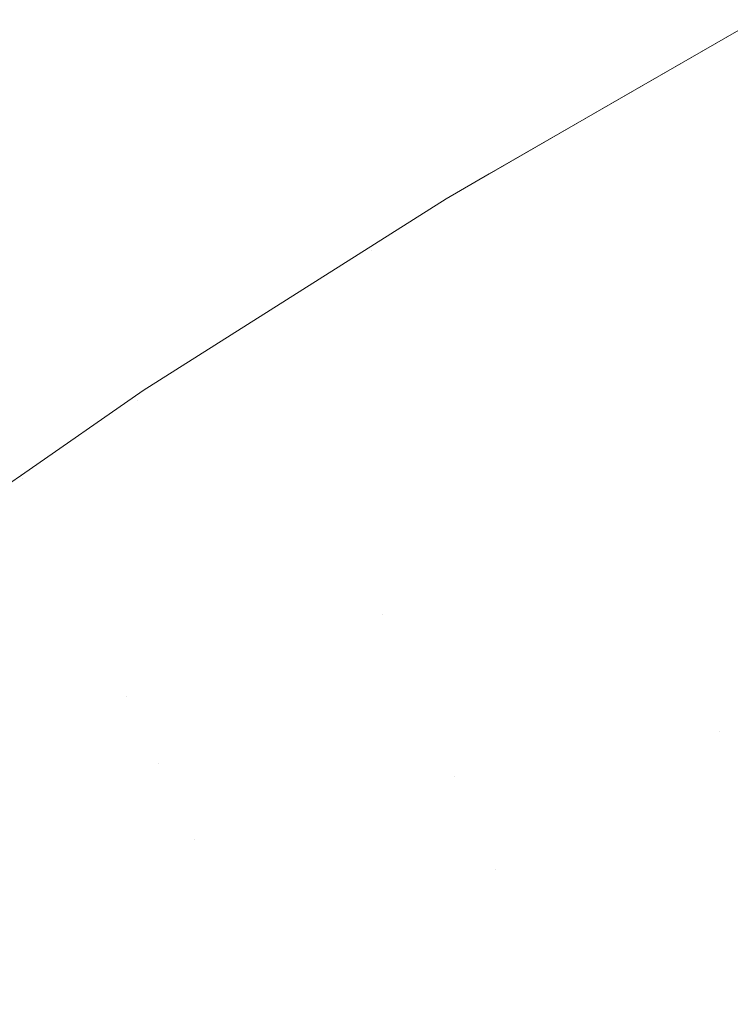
# Model space of a CAD drawing. Header units: centimetres. Extents: x -21.6 to 22.7, y 4.2 to 6.
# Tile 61 of 256: x -21.54467 to -21.53813, y 5.98215 to 5.99121. Entities that reach past the tile are written whole.
import ezdxf

# ---------------------------------------------------------------- set-up
doc = ezdxf.new("R2010")
doc.units = ezdxf.units.CM
doc.header["$LTSCALE"] = 2.54
doc.layers.add('Lucido design-1', color=7, linetype='Continuous')

# ---------------------------------------------------------------- blocks, each defined once
blk = doc.blocks.new('Gruppo-3-1')
at = {"color": 7, "linetype": 'Continuous', "lineweight": 9}
for points, invisible_edges in [([(-21.5381207, 5.9910676, -2276.3206076), (-21.5378895, 5.9912084, -2276.32217), (-21.54035, 5.9897905, -2276.32217), (-21.5403496, 5.9897868, -2276.3206076)], 13), ([(-21.54035, 5.9897905, -2276.32217), (-21.5378895, 5.9912084, -2276.92217), (-21.5392367, 5.990432, -2276.92217)], 9), ([(-21.54035, 5.9897905, -2276.32217), (-21.5378895, 5.9912084, -2276.32217), (-21.5378895, 5.9912084, -2276.92217)], 10), ([(-21.5392367, 5.990432, -2276.92217), (-21.5378895, 5.9912084, -2276.92217), (-21.538108, 5.9910344, -2276.9252942), (-21.5392279, 5.9904031, -2276.9252942)], 14), ([(-21.5403496, 5.9897868, -2276.3206076), (-21.5403361, 5.989754, -2276.3190457), (-21.538108, 5.9910344, -2276.3190457), (-21.5381207, 5.9910676, -2276.3206076)], 15), ([(-21.5380869, 5.990979, -2276.317485), (-21.538108, 5.9910344, -2276.3190457), (-21.5403361, 5.989754, -2276.3190457), (-21.5403136, 5.9896994, -2276.317485)], 15), ([(-21.5403136, 5.9896994, -2276.317485), (-21.5402821, 5.9896229, -2276.3159261), (-21.5380573, 5.9909014, -2276.3159261), (-21.5380869, 5.990979, -2276.317485)], 15), ([(-21.5392279, 5.9904031, -2276.9252942), (-21.538108, 5.9910344, -2276.9252942), (-21.5380573, 5.9909014, -2276.9284139), (-21.5391755, 5.9902711, -2276.9284139)], 15), ([(-21.5380192, 5.9908019, -2276.3143694), (-21.5380573, 5.9909014, -2276.3159261), (-21.5402821, 5.9896229, -2276.3159261), (-21.5402416, 5.9895248, -2276.3143694)], 15), ([(-21.5391755, 5.9902711, -2276.9284139), (-21.5380573, 5.9909014, -2276.9284139), (-21.5379728, 5.9906803, -2276.9315244), (-21.5390883, 5.9900515, -2276.9315244)], 15), ([(-21.5402416, 5.9895248, -2276.3143694), (-21.5401922, 5.9894049, -2276.3128155), (-21.5379728, 5.9906803, -2276.3128155), (-21.5380192, 5.9908019, -2276.3143694)], 15), ([(-21.537918, 5.9905368, -2276.3112651), (-21.5379728, 5.9906803, -2276.3128155), (-21.5401922, 5.9894049, -2276.3128155), (-21.5401339, 5.9892635, -2276.3112651)], 15), ([(-21.5390883, 5.9900515, -2276.9315244), (-21.5379728, 5.9906803, -2276.9315244), (-21.5378549, 5.9903716, -2276.9346213), (-21.5389666, 5.9897449, -2276.9346213)], 15), ([(-21.5401339, 5.9892635, -2276.3112651), (-21.5400667, 5.9891006, -2276.3097186), (-21.5378549, 5.9903716, -2276.3097186), (-21.537918, 5.9905368, -2276.3112651)], 15), ([(-21.5392367, 5.990432, -2276.92217), (-21.5407484, 5.9895609, -2276.92217), (-21.5407484, 5.9895609, -2276.32217), (-21.54035, 5.9897905, -2276.32217)], 10), ([(-21.5392279, 5.9904031, -2276.9252942), (-21.5403361, 5.989754, -2276.9252942), (-21.5407484, 5.9895609, -2276.92217), (-21.5392367, 5.990432, -2276.92217)], 11), ([(-21.5391755, 5.9902711, -2276.9284139), (-21.5402821, 5.9896229, -2276.9284139), (-21.5403361, 5.989754, -2276.9252942), (-21.5392279, 5.9904031, -2276.9252942)], 15), ([(-21.5377835, 5.9901847, -2276.3081767), (-21.5378549, 5.9903716, -2276.3097186), (-21.5400667, 5.9891006, -2276.3097186), (-21.5399908, 5.9889163, -2276.3081767)], 15), ([(-21.5389666, 5.9897449, -2276.9346213), (-21.5378549, 5.9903716, -2276.9346213), (-21.5377039, 5.9899763, -2276.9377002), (-21.5388108, 5.9893523, -2276.9377002)], 15), ([(-21.5390883, 5.9900515, -2276.9315244), (-21.5401922, 5.9894049, -2276.9315244), (-21.5402821, 5.9896229, -2276.9284139), (-21.5391755, 5.9902711, -2276.9284139)], 15), ([(-21.5399908, 5.9889163, -2276.3081767), (-21.5399061, 5.9887108, -2276.3066398), (-21.5377039, 5.9899763, -2276.3066398), (-21.5377835, 5.9901847, -2276.3081767)], 15), ([(-21.5389666, 5.9897449, -2276.9346213), (-21.5400667, 5.9891006, -2276.9346213), (-21.5401922, 5.9894049, -2276.9315244), (-21.5390883, 5.9900515, -2276.9315244)], 15), ([(-21.5376162, 5.9897464, -2276.3051085), (-21.5377039, 5.9899763, -2276.3066398), (-21.5399061, 5.9887108, -2276.3066398), (-21.5398127, 5.9884842, -2276.3051085)], 15), ([(-21.5388108, 5.9893523, -2276.9377002), (-21.5377039, 5.9899763, -2276.9377002), (-21.5375203, 5.9894954, -2276.9407566), (-21.5386212, 5.9888748, -2276.9407566)], 15), ([(-21.5403496, 5.9897868, -2276.3206076), (-21.54035, 5.9897905, -2276.32217), (-21.5407484, 5.9895609, -2276.32217)], 9), ([(-21.5425308, 5.9884365, -2276.3206076), (-21.5425165, 5.9884042, -2276.3190457), (-21.5403361, 5.989754, -2276.3190457), (-21.5403496, 5.9897868, -2276.3206076)], 15), ([(-21.5425308, 5.9884365, -2276.3206076), (-21.5403496, 5.9897868, -2276.3206076), (-21.5407484, 5.9895609, -2276.32217)], 11), ([(-21.5403136, 5.9896994, -2276.317485), (-21.5403361, 5.989754, -2276.3190457), (-21.5425165, 5.9884042, -2276.3190457), (-21.5424927, 5.9883504, -2276.317485)], 15), ([(-21.5424927, 5.9883504, -2276.317485), (-21.5424593, 5.9882751, -2276.3159261), (-21.5402821, 5.9896229, -2276.3159261), (-21.5403136, 5.9896994, -2276.317485)], 15), ([(-21.5407484, 5.9895609, -2276.92217), (-21.5403361, 5.989754, -2276.9252942), (-21.5414324, 5.9890876, -2276.9252942)], 11), ([(-21.5414324, 5.9890876, -2276.9252942), (-21.5403361, 5.989754, -2276.9252942), (-21.5402821, 5.9896229, -2276.9284139), (-21.5413768, 5.9889575, -2276.9284139)], 15), ([(-21.5388108, 5.9893523, -2276.9377002), (-21.5399061, 5.9887108, -2276.9377002), (-21.5400667, 5.9891006, -2276.9346213), (-21.5389666, 5.9897449, -2276.9346213)], 15), ([(-21.5398127, 5.9884842, -2276.3051085), (-21.5397106, 5.9882367, -2276.3035833), (-21.5375203, 5.9894954, -2276.3035833), (-21.5376162, 5.9897464, -2276.3051085)], 15), ([(-21.5402416, 5.9895248, -2276.3143694), (-21.5402821, 5.9896229, -2276.3159261), (-21.5424593, 5.9882751, -2276.3159261), (-21.5424164, 5.9881784, -2276.3143694)], 15), ([(-21.5413768, 5.9889575, -2276.9284139), (-21.5402821, 5.9896229, -2276.9284139), (-21.5401922, 5.9894049, -2276.9315244), (-21.5412842, 5.9887411, -2276.9315244)], 15), ([(-21.5407484, 5.9895609, -2276.32217), (-21.5435362, 5.9877946, -2276.32217), (-21.5425308, 5.9884365, -2276.3206076)], 10), ([(-21.5435362, 5.9877946, -2276.92217), (-21.5435362, 5.9877946, -2276.32217), (-21.5407484, 5.9895609, -2276.32217), (-21.5407484, 5.9895609, -2276.92217)], 5), ([(-21.5414324, 5.9890876, -2276.9252942), (-21.5425165, 5.9884042, -2276.9252942), (-21.5435362, 5.9877946, -2276.92217), (-21.5407484, 5.9895609, -2276.92217)], 11), ([(-21.5424164, 5.9881784, -2276.3143694), (-21.5423641, 5.9880604, -2276.3128155), (-21.5401922, 5.9894049, -2276.3128155), (-21.5402416, 5.9895248, -2276.3143694)], 15), ([(-21.5374164, 5.9892233, -2276.3020649), (-21.5375203, 5.9894954, -2276.3035833), (-21.5397106, 5.9882367, -2276.3035833), (-21.5396, 5.9879685, -2276.3020649)], 15), ([(-21.5386212, 5.9888748, -2276.9407566), (-21.5375203, 5.9894954, -2276.9407566), (-21.5373045, 5.9889304, -2276.9437864), (-21.5383984, 5.9883137, -2276.9437864)], 15), ([(-21.5401339, 5.9892635, -2276.3112651), (-21.5401922, 5.9894049, -2276.3128155), (-21.5423641, 5.9880604, -2276.3128155), (-21.5423024, 5.9879211, -2276.3112651)], 15), ([(-21.5412842, 5.9887411, -2276.9315244), (-21.5401922, 5.9894049, -2276.9315244), (-21.5400667, 5.9891006, -2276.9346213), (-21.541155, 5.988439, -2276.9346213)], 15), ([(-21.5386212, 5.9888748, -2276.9407566), (-21.5397106, 5.9882367, -2276.9407566), (-21.5399061, 5.9887108, -2276.9377002), (-21.5388108, 5.9893523, -2276.9377002)], 15), ([(-21.5423024, 5.9879211, -2276.3112651), (-21.5422312, 5.9877606, -2276.3097186), (-21.5400667, 5.9891006, -2276.3097186), (-21.5401339, 5.9892635, -2276.3112651)], 15), ([(-21.5396, 5.9879685, -2276.3020649), (-21.539481, 5.9876797, -2276.3005536), (-21.5373045, 5.9889304, -2276.3005536), (-21.5374164, 5.9892233, -2276.3020649)], 15), ([(-21.5413768, 5.9889575, -2276.9284139), (-21.5424593, 5.9882751, -2276.9284139), (-21.5425165, 5.9884042, -2276.9252942), (-21.5414324, 5.9890876, -2276.9252942)], 15), ([(-21.5399908, 5.9889163, -2276.3081767), (-21.5400667, 5.9891006, -2276.3097186), (-21.5422312, 5.9877606, -2276.3097186), (-21.5421508, 5.9875791, -2276.3081767)], 15), ([(-21.541155, 5.988439, -2276.9346213), (-21.5400667, 5.9891006, -2276.9346213), (-21.5399061, 5.9887108, -2276.9377002), (-21.5409896, 5.9880522, -2276.9377002)], 15), ([(-21.5412842, 5.9887411, -2276.9315244), (-21.5423641, 5.9880604, -2276.9315244), (-21.5424593, 5.9882751, -2276.9284139), (-21.5413768, 5.9889575, -2276.9284139)], 15), ([(-21.5421508, 5.9875791, -2276.3081767), (-21.5420611, 5.9873767, -2276.3066398), (-21.5399061, 5.9887108, -2276.3066398), (-21.5399908, 5.9889163, -2276.3081767)], 15), ([(-21.5371848, 5.9886168, -2276.29905), (-21.5373045, 5.9889304, -2276.3005536), (-21.539481, 5.9876797, -2276.3005536), (-21.5393535, 5.9873705, -2276.29905)], 15), ([(-21.5383984, 5.9883137, -2276.9437864), (-21.5373045, 5.9889304, -2276.9437864), (-21.5370572, 5.9882828, -2276.9467854), (-21.5381432, 5.9876707, -2276.9467854)], 15), ([(-21.5383984, 5.9883137, -2276.9437864), (-21.539481, 5.9876797, -2276.9437864), (-21.5397106, 5.9882367, -2276.9407566), (-21.5386212, 5.9888748, -2276.9407566)], 15), ([(-21.541155, 5.988439, -2276.9346213), (-21.5422312, 5.9877606, -2276.9346213), (-21.5423641, 5.9880604, -2276.9315244), (-21.5412842, 5.9887411, -2276.9315244)], 15), ([(-21.5398127, 5.9884842, -2276.3051085), (-21.5399061, 5.9887108, -2276.3066398), (-21.5420611, 5.9873767, -2276.3066398), (-21.5419621, 5.9871536, -2276.3051085)], 15), ([(-21.5409896, 5.9880522, -2276.9377002), (-21.5399061, 5.9887108, -2276.9377002), (-21.5397106, 5.9882367, -2276.9407566), (-21.5407883, 5.9875816, -2276.9407566)], 15), ([(-21.5393535, 5.9873705, -2276.29905), (-21.5392178, 5.9870413, -2276.2975546), (-21.5370572, 5.9882828, -2276.2975546), (-21.5371848, 5.9886168, -2276.29905)], 15), ([(-21.5446624, 5.9870201, -2276.3206076), (-21.5425308, 5.9884365, -2276.3206076), (-21.5435362, 5.9877946, -2276.32217)], 11), ([(-21.5446624, 5.9870201, -2276.3206076), (-21.5446473, 5.9869883, -2276.3190457), (-21.5425165, 5.9884042, -2276.3190457), (-21.5425308, 5.9884365, -2276.3206076)], 15), ([(-21.5409896, 5.9880522, -2276.9377002), (-21.5420611, 5.9873767, -2276.9377002), (-21.5422312, 5.9877606, -2276.9346213), (-21.541155, 5.988439, -2276.9346213)], 15), ([(-21.5419621, 5.9871536, -2276.3051085), (-21.5418541, 5.9869098, -2276.3035833), (-21.5397106, 5.9882367, -2276.3035833), (-21.5398127, 5.9884842, -2276.3051085)], 15), ([(-21.5424927, 5.9883504, -2276.317485), (-21.5425165, 5.9884042, -2276.3190457), (-21.5446473, 5.9869883, -2276.3190457), (-21.5446221, 5.9869354, -2276.317485)], 15), ([(-21.5446221, 5.9869354, -2276.317485), (-21.5445869, 5.9868613, -2276.3159261), (-21.5424593, 5.9882751, -2276.3159261), (-21.5424927, 5.9883504, -2276.317485)], 15), ([(-21.5435362, 5.9877946, -2276.92217), (-21.5425165, 5.9884042, -2276.9252942), (-21.5435882, 5.9877043, -2276.9252942)], 11), ([(-21.5435882, 5.9877043, -2276.9252942), (-21.5425165, 5.9884042, -2276.9252942), (-21.5424593, 5.9882751, -2276.9284139), (-21.5435294, 5.9875763, -2276.9284139)], 15), ([(-21.5424164, 5.9881784, -2276.3143694), (-21.5424593, 5.9882751, -2276.3159261), (-21.5445869, 5.9868613, -2276.3159261), (-21.5445417, 5.9867662, -2276.3143694)], 15), ([(-21.5435294, 5.9875763, -2276.9284139), (-21.5424593, 5.9882751, -2276.9284139), (-21.5423641, 5.9880604, -2276.9315244), (-21.5434316, 5.9873632, -2276.9315244)], 15), ([(-21.5381432, 5.9876707, -2276.9467854), (-21.5392178, 5.9870413, -2276.9467854), (-21.539481, 5.9876797, -2276.9437864), (-21.5383984, 5.9883137, -2276.9437864)], 15), ([(-21.536922, 5.9879287, -2276.2960679), (-21.5370572, 5.9882828, -2276.2975546), (-21.5392178, 5.9870413, -2276.2975546), (-21.5390739, 5.9866921, -2276.2960679)], 15), ([(-21.5381432, 5.9876707, -2276.9467854), (-21.5370572, 5.9882828, -2276.9467854), (-21.5367791, 5.9875546, -2276.9497496), (-21.5378561, 5.9869475, -2276.9497496)], 15), ([(-21.5445417, 5.9867662, -2276.3143694), (-21.5444866, 5.98665, -2276.3128155), (-21.5423641, 5.9880604, -2276.3128155), (-21.5424164, 5.9881784, -2276.3143694)], 15), ([(-21.5396, 5.9879685, -2276.3020649), (-21.5397106, 5.9882367, -2276.3035833), (-21.5418541, 5.9869098, -2276.3035833), (-21.541737, 5.9866456, -2276.3020649)], 15), ([(-21.5407883, 5.9875816, -2276.9407566), (-21.5397106, 5.9882367, -2276.9407566), (-21.539481, 5.9876797, -2276.9437864), (-21.5405519, 5.9870287, -2276.9437864)], 15), ([(-21.5423024, 5.9879211, -2276.3112651), (-21.5423641, 5.9880604, -2276.3128155), (-21.5444866, 5.98665, -2276.3128155), (-21.5444215, 5.986513, -2276.3112651)], 15), ([(-21.5434316, 5.9873632, -2276.9315244), (-21.5423641, 5.9880604, -2276.9315244), (-21.5422312, 5.9877606, -2276.9346213), (-21.5432951, 5.9870659, -2276.9346213)], 15), ([(-21.5407883, 5.9875816, -2276.9407566), (-21.5418541, 5.9869098, -2276.9407566), (-21.5420611, 5.9873767, -2276.9377002), (-21.5409896, 5.9880522, -2276.9377002)], 15), ([(-21.5444215, 5.986513, -2276.3112651), (-21.5443465, 5.9863551, -2276.3097186), (-21.5422312, 5.9877606, -2276.3097186), (-21.5423024, 5.9879211, -2276.3112651)], 15), ([(-21.541737, 5.9866456, -2276.3020649), (-21.5416109, 5.9863612, -2276.3005536), (-21.539481, 5.9876797, -2276.3005536), (-21.5396, 5.9879685, -2276.3020649)], 15), ([(-21.5390739, 5.9866921, -2276.2960679), (-21.5389218, 5.9863233, -2276.2945904), (-21.5367791, 5.9875546, -2276.2945904), (-21.536922, 5.9879287, -2276.2960679)], 15), ([(-21.5435362, 5.9877946, -2276.32217), (-21.5446574, 5.9870163, -2276.32217), (-21.5446624, 5.9870201, -2276.3206076)], 10), ([(-21.5446574, 5.9870163, -2276.32217), (-21.5435362, 5.9877946, -2276.32217), (-21.5435362, 5.9877946, -2276.92217), (-21.5446574, 5.9870163, -2276.92217)], 10), ([(-21.5435882, 5.9877043, -2276.9252942), (-21.5446473, 5.9869883, -2276.9252942), (-21.5446574, 5.9870163, -2276.92217), (-21.5435362, 5.9877946, -2276.92217)], 11), ([(-21.5421508, 5.9875791, -2276.3081767), (-21.5422312, 5.9877606, -2276.3097186), (-21.5443465, 5.9863551, -2276.3097186), (-21.5442616, 5.9861765, -2276.3081767)], 15), ([(-21.5432951, 5.9870659, -2276.9346213), (-21.5422312, 5.9877606, -2276.9346213), (-21.5420611, 5.9873767, -2276.9377002), (-21.5431203, 5.986685, -2276.9377002)], 15), ([(-21.5435294, 5.9875763, -2276.9284139), (-21.5445869, 5.9868613, -2276.9284139), (-21.5446473, 5.9869883, -2276.9252942), (-21.5435882, 5.9877043, -2276.9252942)], 15), ([(-21.5393535, 5.9873705, -2276.29905), (-21.539481, 5.9876797, -2276.3005536), (-21.5416109, 5.9863612, -2276.3005536), (-21.5414759, 5.9860567, -2276.29905)], 15), ([(-21.5405519, 5.9870287, -2276.9437864), (-21.539481, 5.9876797, -2276.9437864), (-21.5392178, 5.9870413, -2276.9467854), (-21.5402809, 5.986395, -2276.9467854)], 15), ([(-21.5378561, 5.9869475, -2276.9497496), (-21.5389218, 5.9863233, -2276.9497496), (-21.5392178, 5.9870413, -2276.9467854), (-21.5381432, 5.9876707, -2276.9467854)], 15), ([(-21.5434316, 5.9873632, -2276.9315244), (-21.5444866, 5.98665, -2276.9315244), (-21.5445869, 5.9868613, -2276.9284139), (-21.5435294, 5.9875763, -2276.9284139)], 15), ([(-21.5442616, 5.9861765, -2276.3081767), (-21.544167, 5.9859773, -2276.3066398), (-21.5420611, 5.9873767, -2276.3066398), (-21.5421508, 5.9875791, -2276.3081767)], 15), ([(-21.5405519, 5.9870287, -2276.9437864), (-21.5416109, 5.9863612, -2276.9437864), (-21.5418541, 5.9869098, -2276.9407566), (-21.5407883, 5.9875816, -2276.9407566)], 15), ([(-21.5366287, 5.9871608, -2276.2931225), (-21.5367791, 5.9875546, -2276.2945904), (-21.5389218, 5.9863233, -2276.2945904), (-21.5387618, 5.985935, -2276.2931225)], 15), ([(-21.5432951, 5.9870659, -2276.9346213), (-21.5443465, 5.9863551, -2276.9346213), (-21.5444866, 5.98665, -2276.9315244), (-21.5434316, 5.9873632, -2276.9315244)], 15), ([(-21.5419621, 5.9871536, -2276.3051085), (-21.5420611, 5.9873767, -2276.3066398), (-21.544167, 5.9859773, -2276.3066398), (-21.5440627, 5.9857578, -2276.3051085)], 15), ([(-21.5431203, 5.986685, -2276.9377002), (-21.5420611, 5.9873767, -2276.9377002), (-21.5418541, 5.9869098, -2276.9407566), (-21.5429076, 5.9862218, -2276.9407566)], 15), ([(-21.5414759, 5.9860567, -2276.29905), (-21.5413322, 5.9857324, -2276.2975546), (-21.5392178, 5.9870413, -2276.2975546), (-21.5393535, 5.9873705, -2276.29905)], 15), ([(-21.5440627, 5.9857578, -2276.3051085), (-21.5439487, 5.9855179, -2276.3035833), (-21.5418541, 5.9869098, -2276.3035833), (-21.5419621, 5.9871536, -2276.3051085)], 15), ([(-21.5387618, 5.985935, -2276.2931225), (-21.5385938, 5.9855277, -2276.2916647), (-21.5364709, 5.9867476, -2276.2916647), (-21.5366287, 5.9871608, -2276.2931225)], 15), ([(-21.5463634, 5.9858321, -2276.32217), (-21.5467266, 5.9855097, -2276.3190457), (-21.5446624, 5.9870201, -2276.3206076)], 11), ([(-21.5467266, 5.9855097, -2276.3190457), (-21.5446473, 5.9869883, -2276.3190457), (-21.5446624, 5.9870201, -2276.3206076)], 11), ([(-21.5446221, 5.9869354, -2276.317485), (-21.5446473, 5.9869883, -2276.3190457), (-21.5467266, 5.9855097, -2276.3190457)], 11), ([(-21.5446473, 5.9869883, -2276.9252942), (-21.5467266, 5.9855097, -2276.9252942), (-21.5463634, 5.9858321, -2276.92217)], 11), ([(-21.5446473, 5.9869883, -2276.9252942), (-21.5445869, 5.9868613, -2276.9284139), (-21.5466632, 5.9853849, -2276.9284139), (-21.5467266, 5.9855097, -2276.9252942)], 15), ([(-21.5446624, 5.9870201, -2276.3206076), (-21.5446574, 5.9870163, -2276.32217), (-21.5463634, 5.9858321, -2276.32217)], 9), ([(-21.5446574, 5.9870163, -2276.92217), (-21.5463634, 5.9858321, -2276.92217), (-21.5463634, 5.9858321, -2276.32217), (-21.5446574, 5.9870163, -2276.32217)], 10), ([(-21.5463634, 5.9858321, -2276.92217), (-21.5446574, 5.9870163, -2276.92217), (-21.5446473, 5.9869883, -2276.9252942)], 10), ([(-21.5431203, 5.986685, -2276.9377002), (-21.544167, 5.9859773, -2276.9377002), (-21.5443465, 5.9863551, -2276.9346213), (-21.5432951, 5.9870659, -2276.9346213)], 15), ([(-21.5402809, 5.986395, -2276.9467854), (-21.5413322, 5.9857324, -2276.9467854), (-21.5416109, 5.9863612, -2276.9437864), (-21.5405519, 5.9870287, -2276.9437864)], 15), ([(-21.5390739, 5.9866921, -2276.2960679), (-21.5392178, 5.9870413, -2276.2975546), (-21.5413322, 5.9857324, -2276.2975546), (-21.5411797, 5.9853885, -2276.2960679)], 15), ([(-21.5402809, 5.986395, -2276.9467854), (-21.5392178, 5.9870413, -2276.9467854), (-21.5389218, 5.9863233, -2276.9497496), (-21.5399761, 5.9856824, -2276.9497496)], 15), ([(-21.5467266, 5.9855097, -2276.3190457), (-21.5466632, 5.9853849, -2276.3159261), (-21.5445869, 5.9868613, -2276.3159261), (-21.5446221, 5.9869354, -2276.317485)], 15), ([(-21.541737, 5.9866456, -2276.3020649), (-21.5418541, 5.9869098, -2276.3035833), (-21.5439487, 5.9855179, -2276.3035833), (-21.5438252, 5.9852579, -2276.3020649)], 15), ([(-21.5429076, 5.9862218, -2276.9407566), (-21.5418541, 5.9869098, -2276.9407566), (-21.5416109, 5.9863612, -2276.9437864), (-21.5426578, 5.9856775, -2276.9437864)], 15), ([(-21.5375379, 5.9861461, -2276.9526752), (-21.5385938, 5.9855277, -2276.9526752), (-21.5389218, 5.9863233, -2276.9497496), (-21.5378561, 5.9869475, -2276.9497496)], 15), ([(-21.5445417, 5.9867662, -2276.3143694), (-21.5445869, 5.9868613, -2276.3159261), (-21.5466632, 5.9853849, -2276.3159261)], 11), ([(-21.5465578, 5.9851772, -2276.9315244), (-21.5466632, 5.9853849, -2276.9284139), (-21.5445869, 5.9868613, -2276.9284139), (-21.5444866, 5.98665, -2276.9315244)], 15), ([(-21.5466632, 5.9853849, -2276.3159261), (-21.5465578, 5.9851772, -2276.3128155), (-21.5444866, 5.98665, -2276.3128155), (-21.5445417, 5.9867662, -2276.3143694)], 15), ([(-21.5363058, 5.9863153, -2276.2902175), (-21.5364709, 5.9867476, -2276.2916647), (-21.5385938, 5.9855277, -2276.2916647), (-21.5384181, 5.9851015, -2276.2902175)], 15), ([(-21.5444215, 5.986513, -2276.3112651), (-21.5444866, 5.98665, -2276.3128155), (-21.5465578, 5.9851772, -2276.3128155)], 11), ([(-21.5444866, 5.98665, -2276.9315244), (-21.5443465, 5.9863551, -2276.9346213), (-21.5464106, 5.9848873, -2276.9346213), (-21.5465578, 5.9851772, -2276.9315244)], 15), ([(-21.5429076, 5.9862218, -2276.9407566), (-21.5439487, 5.9855179, -2276.9407566), (-21.544167, 5.9859773, -2276.9377002), (-21.5431203, 5.986685, -2276.9377002)], 15), ([(-21.5438252, 5.9852579, -2276.3020649), (-21.5436923, 5.9849781, -2276.3005536), (-21.5416109, 5.9863612, -2276.3005536), (-21.541737, 5.9866456, -2276.3020649)], 15), ([(-21.5411797, 5.9853885, -2276.2960679), (-21.5410187, 5.9850252, -2276.2945904), (-21.5389218, 5.9863233, -2276.2945904), (-21.5390739, 5.9866921, -2276.2960679)], 15), ([(-21.5465578, 5.9851772, -2276.3128155), (-21.5464106, 5.9848873, -2276.3097186), (-21.5443465, 5.9863551, -2276.3097186), (-21.5444215, 5.986513, -2276.3112651)], 15), ([(-21.5442616, 5.9861765, -2276.3081767), (-21.5443465, 5.9863551, -2276.3097186), (-21.5464106, 5.9848873, -2276.3097186)], 11), ([(-21.5462221, 5.984516, -2276.9377002), (-21.5464106, 5.9848873, -2276.9346213), (-21.5443465, 5.9863551, -2276.9346213), (-21.544167, 5.9859773, -2276.9377002)], 15), ([(-21.5414759, 5.9860567, -2276.29905), (-21.5416109, 5.9863612, -2276.3005536), (-21.5436923, 5.9849781, -2276.3005536)], 11), ([(-21.5426578, 5.9856775, -2276.9437864), (-21.5416109, 5.9863612, -2276.9437864), (-21.5413322, 5.9857324, -2276.9467854)], 11), ([(-21.5399761, 5.9856824, -2276.9497496), (-21.5410187, 5.9850252, -2276.9497496), (-21.5413322, 5.9857324, -2276.9467854), (-21.5402809, 5.986395, -2276.9467854)], 15), ([(-21.5387618, 5.985935, -2276.2931225), (-21.5389218, 5.9863233, -2276.2945904), (-21.5410187, 5.9850252, -2276.2945904), (-21.5408492, 5.9846428, -2276.2931225)], 15), ([(-21.5399761, 5.9856824, -2276.9497496), (-21.5389218, 5.9863233, -2276.9497496), (-21.5385938, 5.9855277, -2276.9526752), (-21.5396384, 5.9848927, -2276.9526752)], 15), ([(-21.5384181, 5.9851015, -2276.2902175), (-21.5382348, 5.9846567, -2276.2887813), (-21.5361335, 5.9858642, -2276.2887813), (-21.5363058, 5.9863153, -2276.2902175)], 15), ([(-21.5464106, 5.9848873, -2276.3097186), (-21.5462221, 5.984516, -2276.3066398), (-21.544167, 5.9859773, -2276.3066398), (-21.5442616, 5.9861765, -2276.3081767)], 15), ([(-21.5426578, 5.9856775, -2276.9437864), (-21.5436923, 5.9849781, -2276.9437864), (-21.5439487, 5.9855179, -2276.9407566), (-21.5429076, 5.9862218, -2276.9407566)], 15), ([(-21.5371897, 5.9852688, -2276.9555586), (-21.5382348, 5.9846567, -2276.9555586), (-21.5385938, 5.9855277, -2276.9526752), (-21.5375379, 5.9861461, -2276.9526752)], 15), ([(-21.5436923, 5.9849781, -2276.3005536), (-21.5433984, 5.9843594, -2276.2975546), (-21.5413322, 5.9857324, -2276.2975546), (-21.5414759, 5.9860567, -2276.29905)], 15), ([(-21.5440627, 5.9857578, -2276.3051085), (-21.544167, 5.9859773, -2276.3066398), (-21.5462221, 5.984516, -2276.3066398)], 11), ([(-21.544167, 5.9859773, -2276.9377002), (-21.5439487, 5.9855179, -2276.9407566), (-21.5459928, 5.9840643, -2276.9407566), (-21.5462221, 5.984516, -2276.9377002)], 15), ([(-21.5408492, 5.9846428, -2276.2931225), (-21.5406713, 5.9842416, -2276.2916647), (-21.5385938, 5.9855277, -2276.2916647), (-21.5387618, 5.985935, -2276.2931225)], 15), ([(-21.5359542, 5.9853945, -2276.2873565), (-21.5361335, 5.9858642, -2276.2887813), (-21.5382348, 5.9846567, -2276.2887813), (-21.5380439, 5.9841937, -2276.2873565)], 15), ([(-21.5462221, 5.984516, -2276.3066398), (-21.5459928, 5.9840643, -2276.3035833), (-21.5439487, 5.9855179, -2276.3035833), (-21.5440627, 5.9857578, -2276.3051085)], 15), ([(-21.5413322, 5.9857324, -2276.9467854), (-21.5433984, 5.9843594, -2276.9467854), (-21.5436923, 5.9849781, -2276.9437864), (-21.5426578, 5.9856775, -2276.9437864)], 15), ([(-21.5411797, 5.9853885, -2276.2960679), (-21.5413322, 5.9857324, -2276.2975546), (-21.5433984, 5.9843594, -2276.2975546)], 11), ([(-21.5430678, 5.9836635, -2276.9497496), (-21.5433984, 5.9843594, -2276.9467854), (-21.5413322, 5.9857324, -2276.9467854), (-21.5410187, 5.9850252, -2276.9497496)], 15), ([(-21.5396384, 5.9848927, -2276.9526752), (-21.5406713, 5.9842416, -2276.9526752), (-21.5410187, 5.9850252, -2276.9497496), (-21.5399761, 5.9856824, -2276.9497496)], 15), ([(-21.5438252, 5.9852579, -2276.3020649), (-21.5439487, 5.9855179, -2276.3035833), (-21.5459928, 5.9840643, -2276.3035833)], 11), ([(-21.5457234, 5.9835337, -2276.9437864), (-21.5459928, 5.9840643, -2276.9407566), (-21.5439487, 5.9855179, -2276.9407566), (-21.5436923, 5.9849781, -2276.9437864)], 15), ([(-21.5384181, 5.9851015, -2276.2902175), (-21.5385938, 5.9855277, -2276.2916647), (-21.5406713, 5.9842416, -2276.2916647)], 11), ([(-21.5396384, 5.9848927, -2276.9526752), (-21.5385938, 5.9855277, -2276.9526752), (-21.5382348, 5.9846567, -2276.9555586)], 11), ([(-21.5433984, 5.9843594, -2276.2975546), (-21.5430678, 5.9836635, -2276.2945904), (-21.5410187, 5.9850252, -2276.2945904), (-21.5411797, 5.9853885, -2276.2960679)], 15), ([(-21.5368122, 5.984318, -2276.9583964), (-21.5378456, 5.9837127, -2276.9583964), (-21.5382348, 5.9846567, -2276.9555586), (-21.5371897, 5.9852688, -2276.9555586)], 15), ([(-21.5459928, 5.9840643, -2276.3035833), (-21.5457234, 5.9835337, -2276.3005536), (-21.5436923, 5.9849781, -2276.3005536), (-21.5438252, 5.9852579, -2276.3020649)], 15), ([(-21.5406713, 5.9842416, -2276.2916647), (-21.5402911, 5.9833838, -2276.2887813), (-21.5382348, 5.9846567, -2276.2887813), (-21.5384181, 5.9851015, -2276.2902175)], 15), ([(-21.5408492, 5.9846428, -2276.2931225), (-21.5410187, 5.9850252, -2276.2945904), (-21.5430678, 5.9836635, -2276.2945904)], 11), ([(-21.5410187, 5.9850252, -2276.9497496), (-21.5406713, 5.9842416, -2276.9526752), (-21.5427015, 5.9828925, -2276.9526752), (-21.5430678, 5.9836635, -2276.9497496)], 15), ([(-21.5436923, 5.9849781, -2276.3005536), (-21.5457234, 5.9835337, -2276.3005536), (-21.5454147, 5.9829255, -2276.2975546), (-21.5433984, 5.9843594, -2276.2975546)], 15), ([(-21.5436923, 5.9849781, -2276.9437864), (-21.5433984, 5.9843594, -2276.9467854), (-21.5454147, 5.9829255, -2276.9467854), (-21.5457234, 5.9835337, -2276.9437864)], 15), ([(-21.5382348, 5.9846567, -2276.9555586), (-21.5402911, 5.9833838, -2276.9555586), (-21.5406713, 5.9842416, -2276.9526752), (-21.5396384, 5.9848927, -2276.9526752)], 15), ([(-21.5430678, 5.9836635, -2276.2945904), (-21.5427015, 5.9828925, -2276.2916647), (-21.5406713, 5.9842416, -2276.2916647), (-21.5408492, 5.9846428, -2276.2931225)], 15), ([(-21.5380439, 5.9841937, -2276.2873565), (-21.5382348, 5.9846567, -2276.2887813), (-21.5402911, 5.9833838, -2276.2887813)], 11), ([(-21.5382348, 5.9846567, -2276.9555586), (-21.5378456, 5.9837127, -2276.9583964), (-21.5398789, 5.982454, -2276.9583964), (-21.5402911, 5.9833838, -2276.9555586)], 15), ([(-21.5433984, 5.9843594, -2276.2975546), (-21.5454147, 5.9829255, -2276.2975546), (-21.5450675, 5.9822416, -2276.2945904), (-21.5430678, 5.9836635, -2276.2945904)], 15), ([(-21.5450675, 5.9822416, -2276.9497496), (-21.5454147, 5.9829255, -2276.9467854), (-21.5433984, 5.9843594, -2276.9467854), (-21.5430678, 5.9836635, -2276.9497496)], 15), ([(-21.5423005, 5.9820485, -2276.2887813), (-21.5402911, 5.9833838, -2276.2887813), (-21.5406713, 5.9842416, -2276.2916647), (-21.5427015, 5.9828925, -2276.2916647)], 15), ([(-21.5423005, 5.9820485, -2276.9555586), (-21.5427015, 5.9828925, -2276.9526752), (-21.5406713, 5.9842416, -2276.9526752), (-21.5402911, 5.9833838, -2276.9555586)], 15), ([(-21.5402911, 5.9833838, -2276.2887813), (-21.5398789, 5.982454, -2276.2859436), (-21.5378456, 5.9837127, -2276.2859436), (-21.5380439, 5.9841937, -2276.2873565)], 15), ([(-21.5430678, 5.9836635, -2276.2945904), (-21.5450675, 5.9822416, -2276.2945904), (-21.5446827, 5.9814837, -2276.2916647), (-21.5427015, 5.9828925, -2276.2916647)], 15), ([(-21.5430678, 5.9836635, -2276.9497496), (-21.5427015, 5.9828925, -2276.9526752), (-21.5446827, 5.9814837, -2276.9526752), (-21.5450675, 5.9822416, -2276.9497496)], 15), ([(-21.5378456, 5.9837127, -2276.2859436), (-21.5398789, 5.982454, -2276.2859436), (-21.539436, 5.9814547, -2276.2831547), (-21.5374274, 5.9826981, -2276.2831547)], 15), ([(-21.539436, 5.9814547, -2276.9611852), (-21.5398789, 5.982454, -2276.9583964), (-21.5378456, 5.9837127, -2276.9583964), (-21.5374274, 5.9826981, -2276.9611852)], 15), ([(-21.5418659, 5.9811336, -2276.2859436), (-21.5398789, 5.982454, -2276.2859436), (-21.5402911, 5.9833838, -2276.2887813), (-21.5423005, 5.9820485, -2276.2887813)], 15), ([(-21.5402911, 5.9833838, -2276.9555586), (-21.5398789, 5.982454, -2276.9583964), (-21.5418659, 5.9811336, -2276.9583964), (-21.5423005, 5.9820485, -2276.9555586)], 15), ([(-21.5427015, 5.9828925, -2276.2916647), (-21.5446827, 5.9814837, -2276.2916647), (-21.5442615, 5.980654, -2276.2887813), (-21.5423005, 5.9820485, -2276.2887813)], 15), ([(-21.5442615, 5.980654, -2276.9555586), (-21.5446827, 5.9814837, -2276.9526752), (-21.5427015, 5.9828925, -2276.9526752), (-21.5423005, 5.9820485, -2276.9555586)], 15), ([(-21.5374274, 5.9826981, -2276.2831547), (-21.539436, 5.9814547, -2276.2831547), (-21.5389634, 5.9803885, -2276.2804179), (-21.5369811, 5.9816156, -2276.2804179)], 15), ([(-21.5374274, 5.9826981, -2276.9611852), (-21.5369811, 5.9816156, -2276.9639221), (-21.5389634, 5.9803885, -2276.9639221), (-21.539436, 5.9814547, -2276.9611852)], 15), ([(-21.5413988, 5.9801503, -2276.2831547), (-21.539436, 5.9814547, -2276.2831547), (-21.5398789, 5.982454, -2276.2859436), (-21.5418659, 5.9811336, -2276.2859436)], 15), ([(-21.5413988, 5.9801503, -2276.9611852), (-21.5418659, 5.9811336, -2276.9583964), (-21.5398789, 5.982454, -2276.9583964), (-21.539436, 5.9814547, -2276.9611852)], 15)]:
    blk.add_3dface(points, dxfattribs=dict(at, invisible_edges=invisible_edges))
blk = doc.blocks.new('Gruppo-4-1')
at = {"color": 7}
blk.add_blockref('Gruppo-3-1', (0, 0), dxfattribs=at)

msp = doc.modelspace()

# ---------------------------------------------------------------- block references
at = {"layer": 'Lucido design-1', "color": 7}
msp.add_blockref('Gruppo-4-1', (0, 0), dxfattribs=at)

doc.saveas('drawing.dxf')
